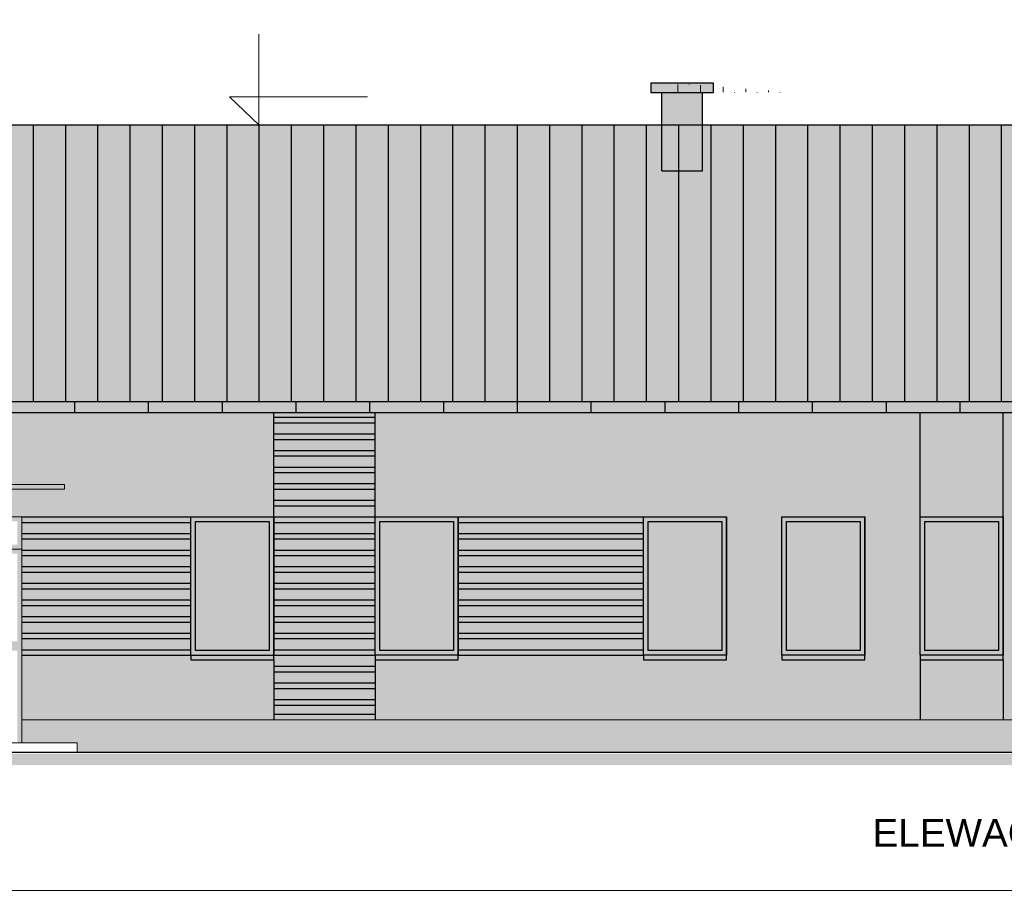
# Model space of a CAD drawing. Header units: millimetres. Extents: x 6197 to 108098, y 4257 to 29730.
# Tile 4 of 148: x 7906 to 8974, y 10106 to 11058. Entities that reach past the tile are written whole.
import ezdxf

# ---------------------------------------------------------------- set-up
doc = ezdxf.new("R2010")
doc.units = ezdxf.units.MM
doc.layers.add('&_opisy_100', color=51, linetype='Continuous', lineweight=20)
doc.layers.add('R-TAB', color=1, linetype='Continuous')
doc.styles.add('Romans', font='romans.shx', dxfattribs={"width": 0.75})
doc.styles.get("Standard").update_dxf_attribs({"font": 'arial.ttf'})

msp = doc.modelspace()

# ---------------------------------------------------------------- hatches: boundary and pattern name
at = {"lineweight": 20}
h = msp.add_hatch(color=1, dxfattribs=at)
h.set_gradient(color1=(205, 96, 50), color2=(205, 96, 50))
h.paths.add_polyline_path([(8646.613316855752, 10978.81315206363), (8646.613316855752, 10893.81315206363), (8602.613316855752, 10893.81315206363), (8602.613316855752, 10978.81315206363)])
h.paths.add_polyline_path([(8658.613316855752, 10988.81315206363), (8658.613316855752, 10978.81315206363), (8590.613316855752, 10978.81315206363), (8590.613316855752, 10988.81315194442), (8602.613316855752, 10988.81315194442)])
at = {"lineweight": 20, "true_color": 0x494851}
h = msp.add_hatch(dxfattribs=at)
h.set_pattern_fill('AR-BRSTD', color=251, scale=0.121, style=0)
h.set_pattern_definition([(0, (-1177853526.744854, -935722112.5912828), (0, 8.1967578), []), (90, (-1177853526.744854, -935722112.5912828), (-12.2936, 8.1967578), [8.1967578, -8.1967578])])
h.paths.add_polyline_path([(8602.613316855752, 10978.81315206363), (8646.613316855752, 10978.81315206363), (8646.613316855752, 10893.81315206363), (8602.613316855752, 10893.81315206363)])
h.paths.add_polyline_path([(8590.613316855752, 10988.81315194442), (8602.613316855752, 10988.81315194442), (8658.613316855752, 10988.81315206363), (8658.613316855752, 10978.81315206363), (8590.613316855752, 10978.81315206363)])
h = msp.add_hatch(color=256)
h.set_gradient(color1=(73, 72, 81), color2=(73, 72, 81), centered=1)
h.paths.add_polyline_path([(7343.613316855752, 10643.81315206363), (9092.613316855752, 10643.81315206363), (9092.613316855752, 10943.81315218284), (7343.613316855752, 10943.81315218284)])
at = {"lineweight": 20}
h = msp.add_hatch(color=256, dxfattribs=at)
h.set_gradient(color1=(234, 234, 230))
h.paths.add_polyline_path([(7373.613316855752, 10298.81315194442), (7500.613316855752, 10298.81315194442), (7500.613316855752, 10363.81315206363), (7500.613316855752, 10368.81315206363), (7500.613316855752, 10518.81315206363), (7500.613316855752, 10631.81315206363), (7373.613316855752, 10631.81315206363)])
h.paths.add_polyline_path([(7361.613316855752, 10631.81315206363), (7343.613316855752, 10631.81315206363), (7343.613316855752, 10643.81315206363), (7298.613316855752, 10643.81315206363), (7298.613316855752, 10298.81315206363), (7361.613316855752, 10298.81315194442)])
h.paths.add_polyline_path([(7908.613316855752, 10518.81315206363), (8091.613316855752, 10518.81315206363), (8181.613316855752, 10518.81315206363), (8181.613316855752, 10631.81315206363), (7590.613316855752, 10631.81315206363), (7590.613316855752, 10518.81315206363), (7590.613316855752, 10368.81315206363), (7590.613316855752, 10363.81315206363), (7590.613316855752, 10298.81315194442), (7800.613316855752, 10298.81315194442), (7800.613316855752, 10483.81315206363), (7800.613316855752, 10518.81315206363)])
h.paths.add_polyline_path([(7740.613316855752, 10518.81315206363), (7740.613316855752, 10368.81315206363), (7740.613316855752, 10363.81315206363), (7650.613316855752, 10363.81315206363), (7650.613316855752, 10368.81315206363), (7650.613316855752, 10518.81315206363)], flags=16)
h.paths.add_polyline_path([(7735.613316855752, 10373.81315206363), (7655.613316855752, 10373.81315218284), (7655.613316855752, 10513.81315218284), (7735.613316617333, 10513.81315194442)], flags=0)
h.paths.add_polyline_path([(8091.613316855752, 10363.81315206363), (8091.613316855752, 10368.81315206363), (7908.613316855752, 10368.81315194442), (7908.613316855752, 10298.81315194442), (8181.613316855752, 10298.81315194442), (8181.613316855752, 10363.81315206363)], flags=17)
h.paths.add_polyline_path([(8882.613316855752, 10298.81315194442), (8882.613316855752, 10363.81315206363), (8882.613316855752, 10368.81315206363), (8882.613316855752, 10518.81315206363), (8882.613316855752, 10631.81315206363), (8291.613316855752, 10631.81315206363), (8291.613316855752, 10518.81315206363), (8381.613316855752, 10518.81315206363), (8582.613316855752, 10518.81315206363), (8672.613316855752, 10518.81315206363), (8672.613316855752, 10368.81315206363), (8672.613316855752, 10363.81315206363), (8582.613316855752, 10363.81315206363), (8582.613316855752, 10368.81315206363), (8381.613316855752, 10368.81315206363), (8381.613316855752, 10363.81315206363), (8291.613316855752, 10363.81315206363), (8291.613316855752, 10298.81315194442)])
h.paths.add_polyline_path([(8732.613316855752, 10363.81315206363), (8732.613316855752, 10368.81315206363), (8732.613316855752, 10518.81315206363), (8822.613316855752, 10518.81315206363), (8822.613316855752, 10368.81315206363), (8822.613316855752, 10363.81315206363)], flags=16)
h.paths.add_polyline_path([(8737.613316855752, 10373.81315218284), (8737.613316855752, 10513.81315218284), (8817.613316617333, 10513.81315194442), (8817.613316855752, 10373.81315206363)], flags=0)
h.paths.add_polyline_path([(8972.613316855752, 10368.81315206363), (8972.613316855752, 10363.81315206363), (8972.613316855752, 10298.81315194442), (9062.613316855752, 10298.81315194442), (9062.613316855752, 10631.81315206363), (8972.613316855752, 10631.81315206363), (8972.613316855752, 10518.81315206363)])
h.paths.add_polyline_path([(9137.613316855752, 10643.81315206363), (9092.613316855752, 10643.81315206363), (9092.613316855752, 10631.81315206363), (9074.613316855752, 10631.81315206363), (9074.613316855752, 10298.81315194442), (9137.613316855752, 10298.81315206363)])
h = msp.add_hatch(color=256)
h.set_gradient(color1=(73, 72, 81), color2=(73, 72, 81), centered=1)
h.paths.add_polyline_path([(7343.613316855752, 10643.81315206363), (7343.613316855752, 10631.81315206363), (7391.613316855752, 10631.81315206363), (9092.613316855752, 10631.81315206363), (9092.613316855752, 10643.81315206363)])
h = msp.add_hatch(color=256)
h.set_gradient(color1=(147, 149, 152), color2=(147, 149, 152), centered=1)
h.paths.add_polyline_path([(10824.61331685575, 10631.81315206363), (10734.61331685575, 10631.81315206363), (10734.61331685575, 10518.81315206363), (10824.61331685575, 10518.81315206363)])
h.paths.add_polyline_path([(10734.61331685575, 10363.81315206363), (10734.61331685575, 10298.81315206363), (10824.61331685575, 10298.81315206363), (10824.61331685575, 10363.81315206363)])
h.paths.add_polyline_path([(9413.613316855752, 10631.81315206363), (9323.613316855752, 10631.81315206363), (9323.613316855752, 10518.81315206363), (9413.613316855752, 10518.81315206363)])
h.paths.add_polyline_path([(9413.613316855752, 10298.81315206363), (9413.613316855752, 10363.81315206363), (9323.613316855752, 10363.81315206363), (9323.613316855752, 10298.81315206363)])
h.paths.add_polyline_path([(8972.613316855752, 10631.81315206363), (8882.613316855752, 10631.81315206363), (8882.613316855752, 10518.81315206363), (8972.613316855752, 10518.81315206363)])
h.paths.add_polyline_path([(8972.613316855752, 10298.81315194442), (8972.613316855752, 10363.81315206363), (8882.613316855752, 10363.81315206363), (8882.613316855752, 10298.81315194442)])
h.paths.add_polyline_path([(7590.613316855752, 10518.81315206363), (7590.613316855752, 10631.81315206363), (7500.613316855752, 10631.81315206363), (7500.613316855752, 10518.81315206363)])
h.paths.add_polyline_path([(7590.613316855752, 10363.81315206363), (7500.613316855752, 10363.81315206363), (7500.613316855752, 10298.81315194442), (7590.613316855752, 10298.81315194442)])
h = msp.add_hatch(color=256)
h.set_gradient(color1=(234, 234, 230), centered=1)
h.paths.add_polyline_path([(8291.613316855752, 10631.81315206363), (8181.613316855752, 10631.81315206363), (8181.613316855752, 10626.81315206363), (8291.613316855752, 10626.81315206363)])
h.paths.add_polyline_path([(8291.613316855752, 10620.81315206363), (8181.613316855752, 10620.81315206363), (8181.613316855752, 10608.81315206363), (8291.613316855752, 10608.81315206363)])
h.paths.add_polyline_path([(8291.613316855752, 10602.81315206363), (8181.613316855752, 10602.81315206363), (8181.613316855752, 10590.81315206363), (8291.613316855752, 10590.81315206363)])
h.paths.add_polyline_path([(8291.613316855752, 10584.81315206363), (8181.613316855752, 10584.81315206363), (8181.613316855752, 10572.81315206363), (8291.613316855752, 10572.81315206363)])
h.paths.add_polyline_path([(8291.613316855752, 10566.81315206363), (8181.613316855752, 10566.81315206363), (8181.613316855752, 10554.81315206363), (8291.613316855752, 10554.81315206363)])
h.paths.add_polyline_path([(8291.613316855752, 10548.81315206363), (8181.613316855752, 10548.81315206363), (8181.613316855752, 10536.81315206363), (8291.613316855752, 10536.81315206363)])
h.paths.add_polyline_path([(8291.613316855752, 10530.81315206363), (8181.613316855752, 10530.81315206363), (8181.613316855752, 10518.81315206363), (8291.613316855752, 10518.81315206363)])
h.paths.add_polyline_path([(8291.613316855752, 10512.81315206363), (8181.613316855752, 10512.81315206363), (8181.613316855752, 10500.81315206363), (8291.613316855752, 10500.81315206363)])
h.paths.add_polyline_path([(8291.613316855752, 10494.81315206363), (8181.613316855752, 10494.81315206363), (8181.613316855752, 10482.81315206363), (8291.613316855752, 10482.81315206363)])
h.paths.add_polyline_path([(8291.613316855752, 10476.81315206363), (8181.613316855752, 10476.81315206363), (8181.613316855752, 10464.81315206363), (8291.613316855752, 10464.81315206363)])
h.paths.add_polyline_path([(8291.613316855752, 10458.81315206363), (8181.613316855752, 10458.81315206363), (8181.613316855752, 10446.81315206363), (8291.613316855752, 10446.81315206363)])
h.paths.add_polyline_path([(8291.613316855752, 10440.81315206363), (8181.613316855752, 10440.81315206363), (8181.613316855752, 10428.81315206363), (8291.613316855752, 10428.81315206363)])
h.paths.add_polyline_path([(8291.613316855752, 10422.81315206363), (8181.613316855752, 10422.81315206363), (8181.613316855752, 10410.81315206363), (8291.613316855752, 10410.81315206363)])
h.paths.add_polyline_path([(8291.613316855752, 10404.81315206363), (8181.613316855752, 10404.81315206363), (8181.613316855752, 10392.81315206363), (8291.613316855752, 10392.81315206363)])
h.paths.add_polyline_path([(8291.613316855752, 10386.81315206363), (8181.613316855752, 10386.81315206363), (8181.613316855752, 10374.81315206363), (8291.613316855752, 10374.81315206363)])
h.paths.add_polyline_path([(8291.613316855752, 10363.81315206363), (8291.613316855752, 10368.81315206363), (8181.613316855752, 10368.81315206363), (8181.613316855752, 10363.81315206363), (8181.613316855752, 10356.81315206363), (8291.613316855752, 10356.81315206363)])
h.paths.add_polyline_path([(8291.613316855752, 10350.81315206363), (8181.613316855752, 10350.81315206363), (8181.613316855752, 10338.81315206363), (8291.613316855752, 10338.81315206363)])
h.paths.add_polyline_path([(8291.613316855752, 10332.81315206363), (8181.613316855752, 10332.81315206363), (8181.613316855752, 10320.81315206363), (8291.613316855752, 10320.81315206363)])
h.paths.add_polyline_path([(8291.613316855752, 10314.81315206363), (8181.613316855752, 10314.81315206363), (8181.613316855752, 10304.81315194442), (8291.613316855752, 10304.81315194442)])
h.paths.add_polyline_path([(8582.613316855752, 10512.81315206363), (8381.613316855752, 10512.81315206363), (8381.613316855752, 10500.81315206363), (8582.613316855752, 10500.81315206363)])
h.paths.add_polyline_path([(8582.613316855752, 10494.81315206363), (8381.613316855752, 10494.81315206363), (8381.613316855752, 10482.81315218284), (8582.613316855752, 10482.81315218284)])
h.paths.add_polyline_path([(8582.613316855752, 10476.81315218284), (8381.613316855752, 10476.81315218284), (8381.613316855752, 10464.81315218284), (8582.613316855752, 10464.81315218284)])
h.paths.add_polyline_path([(8582.613316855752, 10458.81315218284), (8381.613316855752, 10458.81315218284), (8381.613316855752, 10446.81315218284), (8582.613316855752, 10446.81315218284)])
h.paths.add_polyline_path([(8582.613316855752, 10440.81315218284), (8381.613316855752, 10440.81315218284), (8381.613316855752, 10428.81315218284), (8582.613316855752, 10428.81315218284)])
h.paths.add_polyline_path([(8582.613316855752, 10422.81315218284), (8381.613316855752, 10422.81315218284), (8381.613316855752, 10410.81315218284), (8582.613316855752, 10410.81315218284)])
h.paths.add_polyline_path([(8582.613316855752, 10404.81315218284), (8381.613316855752, 10404.81315218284), (8381.613316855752, 10392.81315218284), (8582.613316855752, 10392.81315218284)])
h.paths.add_polyline_path([(8582.613316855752, 10386.81315218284), (8381.613316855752, 10386.81315218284), (8381.613316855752, 10374.81315206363), (8582.613316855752, 10374.81315206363)])
h.paths.add_polyline_path([(7908.613316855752, 10512.81315206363), (7908.613316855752, 10500.81315206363), (8091.613316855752, 10500.81315206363), (8091.613316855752, 10512.81315206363)])
h.paths.add_polyline_path([(7908.613316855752, 10476.81315218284), (7908.613316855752, 10464.81315218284), (8091.613316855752, 10464.81315218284), (8091.613316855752, 10476.81315218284)])
h.paths.add_polyline_path([(7908.613316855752, 10494.81315206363), (7908.613316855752, 10482.81315218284), (8091.613316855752, 10482.81315218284), (8091.613316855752, 10494.81315206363)])
h.paths.add_polyline_path([(7908.613316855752, 10458.81315218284), (7908.613316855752, 10446.81315218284), (8091.613316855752, 10446.81315218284), (8091.613316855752, 10458.81315218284)])
h.paths.add_polyline_path([(7908.613316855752, 10440.81315218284), (7908.613316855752, 10428.81315230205), (8091.613316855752, 10428.81315218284), (8091.613316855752, 10440.81315218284)])
h.paths.add_polyline_path([(7908.613316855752, 10422.81315218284), (7908.613316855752, 10410.81315218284), (8091.613316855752, 10410.81315218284), (8091.613316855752, 10422.81315218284)])
h.paths.add_polyline_path([(7908.613316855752, 10404.81315218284), (7908.613316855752, 10392.81315218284), (8091.613316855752, 10392.81315218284), (8091.613316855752, 10404.81315218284)])
h.paths.add_polyline_path([(7908.613316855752, 10386.81315218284), (7908.613316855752, 10374.81315194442), (8091.613316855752, 10374.81315206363), (8091.613316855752, 10386.81315218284)])
h = msp.add_hatch(color=256)
h.set_gradient(color1=(193, 121, 62), color2=(193, 121, 62), centered=1)
h.paths.add_polyline_path([(8181.613316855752, 10626.81315206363), (8181.613316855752, 10620.81315206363), (8291.613316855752, 10620.81315206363), (8291.613316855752, 10626.81315206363)])
h.paths.add_polyline_path([(8291.613316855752, 10602.81315206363), (8291.613316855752, 10608.81315206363), (8181.613316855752, 10608.81315206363), (8181.613316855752, 10602.81315206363)])
h.paths.add_polyline_path([(8181.613316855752, 10590.81315206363), (8181.613316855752, 10584.81315206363), (8291.613316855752, 10584.81315206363), (8291.613316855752, 10590.81315206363)])
h.paths.add_polyline_path([(8291.613316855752, 10566.81315206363), (8291.613316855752, 10572.81315206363), (8181.613316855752, 10572.81315206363), (8181.613316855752, 10566.81315206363)])
h.paths.add_polyline_path([(8181.613316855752, 10554.81315206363), (8181.613316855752, 10548.81315206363), (8291.613316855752, 10548.81315206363), (8291.613316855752, 10554.81315206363)])
h.paths.add_polyline_path([(8291.613316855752, 10530.81315206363), (8291.613316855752, 10536.81315206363), (8181.613316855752, 10536.81315206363), (8181.613316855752, 10530.81315206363)])
h.paths.add_polyline_path([(8181.613316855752, 10518.81315206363), (8181.613316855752, 10512.81315206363), (8291.613316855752, 10512.81315206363), (8291.613316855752, 10518.81315206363)])
h.paths.add_polyline_path([(8291.613316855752, 10494.81315206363), (8291.613316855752, 10500.81315206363), (8181.613316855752, 10500.81315206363), (8181.613316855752, 10494.81315206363)])
h.paths.add_polyline_path([(8291.613316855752, 10476.81315206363), (8291.613316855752, 10482.81315206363), (8181.613316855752, 10482.81315206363), (8181.613316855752, 10476.81315206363)])
h.paths.add_polyline_path([(8181.613316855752, 10464.81315206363), (8181.613316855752, 10458.81315206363), (8291.613316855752, 10458.81315206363), (8291.613316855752, 10464.81315206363)])
h.paths.add_polyline_path([(8291.613316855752, 10440.81315206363), (8291.613316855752, 10446.81315206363), (8181.613316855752, 10446.81315206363), (8181.613316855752, 10440.81315206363)])
h.paths.add_polyline_path([(8181.613316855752, 10428.81315206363), (8181.613316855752, 10422.81315206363), (8291.613316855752, 10422.81315206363), (8291.613316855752, 10428.81315206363)])
h.paths.add_polyline_path([(8291.613316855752, 10404.81315206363), (8291.613316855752, 10410.81315206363), (8181.613316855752, 10410.81315206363), (8181.613316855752, 10404.81315206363)])
h.paths.add_polyline_path([(8291.613316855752, 10386.81315206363), (8291.613316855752, 10392.81315206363), (8181.613316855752, 10392.81315206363), (8181.613316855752, 10386.81315206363)])
h.paths.add_polyline_path([(8181.613316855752, 10374.81315206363), (8181.613316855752, 10368.81315206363), (8291.613316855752, 10368.81315206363), (8291.613316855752, 10374.81315206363)])
h.paths.add_polyline_path([(8291.613316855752, 10350.81315206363), (8291.613316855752, 10356.81315206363), (8181.613316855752, 10356.81315206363), (8181.613316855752, 10350.81315206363)])
h.paths.add_polyline_path([(8181.613316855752, 10338.81315206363), (8181.613316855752, 10332.81315206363), (8291.613316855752, 10332.81315206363), (8291.613316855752, 10338.81315206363)])
h.paths.add_polyline_path([(8181.613316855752, 10320.81315206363), (8181.613316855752, 10314.81315206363), (8291.613316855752, 10314.81315206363), (8291.613316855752, 10320.81315206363)])
h.paths.add_polyline_path([(8291.613316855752, 10298.81315194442), (8291.613316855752, 10304.81315194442), (8181.613316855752, 10304.81315194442), (8181.613316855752, 10298.81315194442)])
h.paths.add_polyline_path([(8381.613316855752, 10518.81315206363), (8381.613316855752, 10512.81315206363), (8582.613316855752, 10512.81315206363), (8582.613316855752, 10518.81315206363)])
h.paths.add_polyline_path([(8381.613316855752, 10500.81315206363), (8381.613316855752, 10494.81315206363), (8582.613316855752, 10494.81315206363), (8582.613316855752, 10500.81315206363)])
h.paths.add_polyline_path([(8381.613316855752, 10482.81315218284), (8381.613316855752, 10476.81315218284), (8582.613316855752, 10476.81315218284), (8582.613316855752, 10482.81315218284)])
h.paths.add_polyline_path([(8582.613316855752, 10458.81315218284), (8582.613316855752, 10464.81315218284), (8381.613316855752, 10464.81315218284), (8381.613316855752, 10458.81315218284)])
h.paths.add_polyline_path([(8381.613316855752, 10446.81315218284), (8381.613316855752, 10440.81315218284), (8582.613316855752, 10440.81315218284), (8582.613316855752, 10446.81315218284)])
h.paths.add_polyline_path([(8582.613316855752, 10422.81315218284), (8582.613316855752, 10428.81315218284), (8381.613316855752, 10428.81315218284), (8381.613316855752, 10422.81315218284)])
h.paths.add_polyline_path([(8381.613316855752, 10410.81315218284), (8381.613316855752, 10404.81315218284), (8582.613316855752, 10404.81315218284), (8582.613316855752, 10410.81315218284)])
h.paths.add_polyline_path([(8582.613316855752, 10386.81315218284), (8582.613316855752, 10392.81315218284), (8381.613316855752, 10392.81315218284), (8381.613316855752, 10386.81315218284)])
h.paths.add_polyline_path([(8582.613316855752, 10368.81315206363), (8582.613316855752, 10374.81315206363), (8381.613316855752, 10374.81315206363), (8381.613316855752, 10368.81315206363)])
h.paths.add_polyline_path([(7908.613316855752, 10518.81315206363), (7908.613316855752, 10512.81315206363), (8091.613316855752, 10512.81315206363), (8091.613316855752, 10518.81315206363)])
h.paths.add_polyline_path([(7908.613316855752, 10500.81315206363), (7908.613316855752, 10494.81315206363), (8091.613316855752, 10494.81315206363), (8091.613316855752, 10500.81315206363)])
h.paths.add_polyline_path([(7908.613316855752, 10482.81315218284), (7908.613316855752, 10476.81315218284), (8091.613316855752, 10476.81315218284), (8091.613316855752, 10482.81315218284)])
h.paths.add_polyline_path([(7908.613316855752, 10464.81315218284), (7908.613316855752, 10458.81315218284), (8091.613316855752, 10458.81315218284), (8091.613316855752, 10464.81315218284)])
h.paths.add_polyline_path([(7908.61331709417, 10446.81315218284), (7908.613316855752, 10440.81315218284), (8091.613316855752, 10440.81315218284), (8091.613316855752, 10446.81315218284)])
h.paths.add_polyline_path([(7908.613316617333, 10428.81315230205), (7908.613316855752, 10422.81315218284), (8091.613316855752, 10422.81315218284), (8091.613316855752, 10428.81315218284)])
h.paths.add_polyline_path([(7908.613316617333, 10410.81315206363), (7908.613316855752, 10404.81315230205), (8091.613316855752, 10404.81315218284), (8091.613316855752, 10410.81315218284)])
h.paths.add_polyline_path([(7908.613316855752, 10392.81315218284), (7908.613316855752, 10386.81315218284), (8091.613316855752, 10386.81315218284), (8091.613316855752, 10392.81315218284)])
h.paths.add_polyline_path([(7908.613316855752, 10374.81315206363), (7908.613316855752, 10368.81315206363), (8091.613316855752, 10368.81315206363), (8091.613316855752, 10374.81315206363)])
at = {"lineweight": 0}
h = msp.add_hatch(color=1, dxfattribs=at)
h.set_gradient(color1=(73, 72, 81), color2=(73, 72, 81), tint=1)
h.paths.add_polyline_path([(7954.613316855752, 10548.81315206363), (7954.613316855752, 10553.81315206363), (7754.613316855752, 10553.81315206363), (7754.613316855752, 10548.81315206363), (7854.613316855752, 10548.81315206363)])
at = {"lineweight": 20}
h = msp.add_hatch(color=256, dxfattribs=at)
h.set_gradient(color1=(73, 72, 81), color2=(73, 72, 81), centered=1)
h.paths.add_polyline_path([(7740.613316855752, 10518.81315206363), (7650.613316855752, 10518.81315206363), (7650.613316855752, 10368.81315206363), (7740.613316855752, 10368.81315206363)])
h.paths.add_polyline_path([(7735.613316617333, 10513.81315194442), (7735.613316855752, 10373.81315206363), (7655.613316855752, 10373.81315218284), (7655.613316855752, 10513.81315218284)], flags=16)
h.paths.add_polyline_path([(8181.613316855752, 10518.81315206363), (8091.613316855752, 10518.81315206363), (8091.613316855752, 10368.81315206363), (8181.613316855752, 10368.81315206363)])
h.paths.add_polyline_path([(8176.613316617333, 10513.81315194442), (8176.613316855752, 10373.81315206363), (8096.613316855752, 10373.81315218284), (8096.613316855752, 10513.81315218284)], flags=16)
h.paths.add_polyline_path([(8381.613316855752, 10518.81315206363), (8291.613316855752, 10518.81315206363), (8291.613316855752, 10368.81315206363), (8381.613316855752, 10368.81315206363)])
h.paths.add_polyline_path([(8376.613316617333, 10513.81315194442), (8376.613316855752, 10373.81315206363), (8296.613316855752, 10373.81315218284), (8296.613316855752, 10513.81315218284)], flags=16)
h.paths.add_polyline_path([(8672.613316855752, 10518.81315206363), (8582.613316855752, 10518.81315206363), (8582.613316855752, 10368.81315206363), (8672.613316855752, 10368.81315206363)])
h.paths.add_polyline_path([(8667.613316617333, 10513.81315194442), (8667.613316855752, 10373.81315206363), (8587.613316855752, 10373.81315218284), (8587.613316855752, 10513.81315218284)], flags=16)
h.paths.add_polyline_path([(8822.613316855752, 10518.81315206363), (8732.613316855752, 10518.81315206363), (8732.613316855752, 10368.81315206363), (8822.613316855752, 10368.81315206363)])
h.paths.add_polyline_path([(8817.613316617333, 10513.81315194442), (8817.613316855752, 10373.81315206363), (8737.613316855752, 10373.81315218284), (8737.613316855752, 10513.81315218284)], flags=16)
h.paths.add_polyline_path([(8972.613316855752, 10518.81315206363), (8882.613316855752, 10518.81315206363), (8882.613316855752, 10368.81315206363), (8972.613316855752, 10368.81315206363)])
h.paths.add_polyline_path([(8967.613316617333, 10513.81315194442), (8967.613316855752, 10373.81315206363), (8887.613316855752, 10373.81315218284), (8887.613316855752, 10513.81315218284)], flags=16)
h.paths.add_polyline_path([(8972.613316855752, 10368.81315206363), (8882.613316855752, 10368.81315206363), (8882.613316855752, 10363.81315206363), (8972.613316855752, 10363.81315206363)])
h.paths.add_polyline_path([(8822.613316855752, 10368.81315206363), (8732.613316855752, 10368.81315206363), (8732.613316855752, 10363.81315206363), (8822.613316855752, 10363.81315206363)])
h.paths.add_polyline_path([(8672.613316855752, 10368.81315206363), (8582.613316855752, 10368.81315206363), (8582.613316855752, 10363.81315206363), (8672.613316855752, 10363.81315206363)])
h.paths.add_polyline_path([(8381.613316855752, 10368.81315206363), (8291.613316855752, 10368.81315206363), (8291.613316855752, 10363.81315206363), (8381.613316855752, 10363.81315206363)])
h.paths.add_polyline_path([(8181.613316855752, 10368.81315206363), (8091.613316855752, 10368.81315206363), (8091.613316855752, 10363.81315206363), (8181.613316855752, 10363.81315206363)])
h.paths.add_polyline_path([(7740.613316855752, 10368.81315206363), (7650.613316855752, 10368.81315206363), (7650.613316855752, 10363.81315206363), (7740.613316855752, 10363.81315206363)])
at = {"lineweight": 0}
h = msp.add_hatch(color=256, dxfattribs=at)
h.set_gradient(color1=(73, 72, 81), color2=(73, 72, 81), tint=1)
h.paths.add_polyline_path([(7908.613316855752, 10518.81315206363), (7800.613316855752, 10518.81315206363), (7800.613316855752, 10483.81315206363), (7908.613316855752, 10483.81315206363)])
h.paths.add_polyline_path([(7903.613316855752, 10513.81315206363), (7903.613316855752, 10488.81315206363), (7805.613316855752, 10488.81315206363), (7805.613316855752, 10513.81315206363)], flags=16)
h.paths.add_polyline_path([(7908.613316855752, 10483.81315206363), (7800.613316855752, 10483.81315206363), (7800.613316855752, 10273.81315206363), (7805.613316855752, 10273.81315206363), (7805.613316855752, 10278.81315206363), (7805.613316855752, 10478.81315206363), (7903.613316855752, 10478.81315206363), (7903.613316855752, 10278.81315194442), (7903.613316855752, 10273.81315218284), (7908.613316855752, 10273.81315218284)])
h.paths.add_polyline_path([(7903.613316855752, 10383.81315182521), (7805.613316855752, 10383.81315194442), (7805.613316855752, 10378.81315194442), (7903.613316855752, 10378.81315182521)], flags=17)
h.paths.add_polyline_path([(7903.613316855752, 10378.81315182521), (7805.613316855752, 10378.81315194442), (7805.613316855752, 10373.81315194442), (7903.613316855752, 10373.81315182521)], flags=17)
h.paths.add_polyline_path([(10524.61331685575, 10518.81315206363), (10416.61331685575, 10518.81315206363), (10416.61331685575, 10483.81315206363), (10524.61331685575, 10483.81315206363)])
h.paths.add_polyline_path([(10524.61331685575, 10483.81315206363), (10416.61331685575, 10483.81315206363), (10416.61331685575, 10273.81315194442), (10524.61331685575, 10273.81315206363)])
h.paths.add_polyline_path([(10519.61331685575, 10478.81315206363), (10519.61331685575, 10278.81315206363), (10421.61331685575, 10278.81315194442), (10421.61331685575, 10478.81315206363)], flags=16)
h = msp.add_hatch(color=256)
h.set_gradient(color1=(127, 223, 255), centered=1)
h.paths.add_polyline_path([(8176.613316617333, 10513.81315194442), (8096.613316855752, 10513.81315218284), (8096.613316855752, 10373.81315218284), (8176.613316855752, 10373.81315206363)])
h = msp.add_hatch(color=256)
h.set_gradient(color1=(127, 223, 255), centered=1)
h.paths.add_polyline_path([(8376.613316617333, 10513.81315206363), (8296.613316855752, 10513.81315230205), (8296.613316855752, 10373.81315230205), (8376.613316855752, 10373.81315218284)])
h = msp.add_hatch(color=256)
h.set_gradient(color1=(127, 223, 255), centered=1)
h.paths.add_polyline_path([(8667.613316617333, 10513.81315206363), (8587.613316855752, 10513.81315230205), (8587.613316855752, 10373.81315230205), (8667.613316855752, 10373.81315218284)])
h = msp.add_hatch(color=256)
h.set_gradient(color1=(127, 223, 255), centered=1)
h.paths.add_polyline_path([(8817.613316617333, 10513.81315206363), (8737.613316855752, 10513.81315230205), (8737.613316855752, 10373.81315230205), (8817.613316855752, 10373.81315218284)])
h = msp.add_hatch(color=256)
h.set_gradient(color1=(127, 223, 255), centered=1)
h.paths.add_polyline_path([(8967.613316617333, 10513.81315206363), (8887.613316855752, 10513.81315230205), (8887.613316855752, 10373.81315230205), (8967.613316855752, 10373.81315218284)])
at = {"lineweight": 20, "true_color": 0x494851}
h = msp.add_hatch(dxfattribs=at)
h.set_pattern_fill('AR-BRSTD', color=251, scale=0.14, style=0)
h.set_pattern_definition([(0, (-1177847411.119674, -935720779.4263076), (0, 9.483852), []), (90, (-1177847411.119674, -935720779.4263076), (-14.224, 9.483852), [9.483852, -9.483852])])
h.paths.add_polyline_path([(7298.613316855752, 10298.81315206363), (7298.613316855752, 10263.81315206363), (7361.613316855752, 10263.81315206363), (7361.613316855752, 10298.81315194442)])
h.paths.add_polyline_path([(7373.613316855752, 10298.81315194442), (7373.613316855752, 10263.81315206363), (7740.613316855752, 10263.81315206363), (7740.613316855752, 10273.81315206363), (7800.613316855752, 10273.81315206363), (7800.613316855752, 10298.81315194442)])
h.paths.add_polyline_path([(7908.613316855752, 10298.81315194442), (7908.613316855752, 10273.81315218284), (7968.613316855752, 10273.81315218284), (7968.613316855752, 10263.81315206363), (9062.613316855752, 10263.81315206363), (9062.613316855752, 10298.81315194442)])
h.paths.add_polyline_path([(9137.613316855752, 10263.81315206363), (9137.613316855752, 10298.81315194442), (9074.613316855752, 10298.81315194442), (9074.613316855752, 10263.81315206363)])
h.paths.add_polyline_path([(9200.613316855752, 10298.81315206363), (9137.613316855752, 10298.81315194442), (9137.613316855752, 10263.81315206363), (9200.613316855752, 10263.81315206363)])
h.paths.add_polyline_path([(9212.613316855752, 10298.81315206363), (9212.613316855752, 10263.81315206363), (10356.61331685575, 10263.81315206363), (10356.61331685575, 10273.81315182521), (10416.61331685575, 10273.81315182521), (10416.61331685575, 10298.81315194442)])
h.paths.add_polyline_path([(10935.61331685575, 10263.81315206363), (10935.61331685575, 10298.81315206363), (10524.61331685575, 10298.81315194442), (10524.61331685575, 10273.81315206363), (10584.61331685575, 10273.81315206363), (10584.61331685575, 10263.81315206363)])
at = {"lineweight": 20}
h = msp.add_hatch(color=256, dxfattribs=at)
h.set_gradient(color1=(205, 96, 50), color2=(205, 96, 50), centered=1)
h.paths.add_polyline_path([(7740.613316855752, 10263.81315206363), (7740.613316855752, 10273.81315206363), (7800.613316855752, 10273.81315206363), (7800.613316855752, 10298.81315194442), (7373.613316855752, 10298.81315194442), (7373.613316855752, 10263.81315206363)])
h.paths.add_polyline_path([(9062.613316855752, 10263.81315206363), (9062.613316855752, 10298.81315194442), (7908.613316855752, 10298.81315194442), (7908.613316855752, 10273.81315218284), (7968.613316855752, 10273.81315218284), (7968.613316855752, 10263.81315206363)])
h.paths.add_polyline_path([(10356.61331685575, 10263.81315206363), (10356.61331685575, 10273.81315182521), (10416.61331685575, 10273.81315182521), (10416.61331685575, 10298.81315194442), (9212.613316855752, 10298.81315206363), (9212.613316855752, 10263.81315206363)])
h.paths.add_polyline_path([(10524.61331685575, 10298.81315194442), (10524.61331685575, 10273.81315206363), (10584.61331685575, 10273.81315206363), (10584.61331685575, 10263.81315206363), (10935.61331685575, 10263.81315206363), (10935.61331685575, 10298.81315206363)])
at = {"lineweight": 0}
h = msp.add_hatch(dxfattribs=at)
h.set_pattern_fill('EARTH', color=256, scale=3)
h.set_pattern_definition([(0, (-5396.732274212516, 4878.104636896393), (19.05, 19.05), [19.05, -19.05]), (0, (-5396.732274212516, 4885.248386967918), (19.05, 19.05), [19.05, -19.05]), (0, (-5396.732274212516, 4892.392136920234), (19.05, 19.05), [19.05, -19.05]), (90, (-5394.351024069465, 4894.773386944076), (-19.05, 19.05), [19.05, -19.05]), (90, (-5387.207274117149, 4894.773386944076), (-19.05, 19.05), [19.05, -19.05]), (90, (-5380.063524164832, 4894.773386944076), (-19.05, 19.05), [19.05, -19.05])])
h.paths.add_polyline_path([(7068.290844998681, 10262.02938817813), (11312.11872728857, 10262.02938817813), (11312.11872728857, 10249.94099174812), (7068.290844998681, 10249.94099174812)])

# ---------------------------------------------------------------- linework, layer by layer
at = {"layer": '&_opisy_100', "color": 0}
msp.add_lwpolyline([(8165.613316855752, 11041.80698477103), (8165.613316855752, 10943.81315218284), (8133.487027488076, 10973.87934671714), (8283.22883351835, 10973.87934671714)], dxfattribs=at)
at = {"lineweight": 30}
for p, q in [((8602.613316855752, 10988.81315194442), (8590.613316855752, 10988.81315194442)), ((8590.613316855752, 10988.81315194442), (8590.613316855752, 10978.81315206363)), ((8658.613316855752, 10988.81315206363), (8602.613316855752, 10988.81315194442)), ((8658.613316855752, 10978.81315206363), (8658.613316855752, 10988.81315206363)), ((8590.613316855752, 10978.81315206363), (8658.613316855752, 10978.81315206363)), ((8602.613316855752, 10893.81315206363), (8602.613316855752, 10978.81315206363)), ((8646.613316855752, 10893.81315206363), (8646.613316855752, 10978.81315206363)), ((7343.613316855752, 10943.81315206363), (9092.613316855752, 10943.81315218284)), ((8602.613316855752, 10893.81315206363), (8646.613316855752, 10893.81315206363)), ((7298.613316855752, 10643.81315206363), (11010.61331685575, 10643.81315206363)), ((7061.076669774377, 10263.81315206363), (11312.11872728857, 10263.81315206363))]:
    msp.add_line(p, q, dxfattribs=at)
for p, q in [((7920.613316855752, 10943.81315218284), (7920.613316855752, 10643.81315206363)), ((7955.613316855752, 10943.81315218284), (7955.613316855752, 10643.81315206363)), ((7990.613316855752, 10943.81315218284), (7990.613316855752, 10643.81315206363)), ((8025.613316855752, 10943.81315218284), (8025.613316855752, 10643.81315206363)), ((8060.613316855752, 10943.81315218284), (8060.613316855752, 10643.81315206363)), ((8095.613316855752, 10943.81315218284), (8095.613316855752, 10643.81315206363)), ((8130.613316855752, 10943.81315218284), (8130.613316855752, 10643.81315206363)), ((8165.613316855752, 10943.81315218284), (8165.613316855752, 10643.81315206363)), ((8200.613316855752, 10943.81315218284), (8200.613316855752, 10643.81315206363)), ((8235.613316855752, 10943.81315218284), (8235.613316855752, 10643.81315206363)), ((8270.613316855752, 10943.81315218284), (8270.613316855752, 10643.81315206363)), ((8305.613316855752, 10943.81315218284), (8305.613316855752, 10643.81315206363)), ((8340.613316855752, 10943.81315218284), (8340.613316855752, 10643.81315206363)), ((8375.613316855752, 10943.81315218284), (8375.613316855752, 10643.81315206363)), ((8410.613316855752, 10943.81315218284), (8410.613316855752, 10643.81315218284)), ((8445.613316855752, 10943.81315218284), (8445.613316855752, 10643.81315218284)), ((8480.613316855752, 10943.81315218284), (8480.613316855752, 10643.81315218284)), ((8515.613316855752, 10943.81315218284), (8515.613316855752, 10643.81315218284)), ((8550.613316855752, 10943.81315230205), (8550.613316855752, 10643.81315218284)), ((8585.613316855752, 10943.81315230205), (8585.613316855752, 10643.81315218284)), ((8620.613316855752, 10943.81315230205), (8620.613316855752, 10643.81315218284)), ((8655.613316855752, 10943.81315230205), (8655.613316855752, 10643.81315218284)), ((8690.613316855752, 10943.81315230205), (8690.613316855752, 10643.81315218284)), ((8725.613316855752, 10943.81315230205), (8725.613316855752, 10643.81315218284)), ((8760.613316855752, 10943.81315230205), (8760.613316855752, 10643.81315218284)), ((8795.613316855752, 10943.81315230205), (8795.613316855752, 10643.81315218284)), ((8830.613316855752, 10943.81315230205), (8830.613316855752, 10643.81315218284)), ((8865.613316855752, 10943.81315230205), (8865.613316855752, 10643.81315218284)), ((8900.613316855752, 10943.81315230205), (8900.613316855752, 10643.81315218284)), ((8935.613316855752, 10943.81315230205), (8935.613316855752, 10643.81315218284)), ((8970.613316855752, 10943.81315230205), (8970.613316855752, 10643.81315218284)), ((7965.613316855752, 10643.81315206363), (7965.613316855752, 10631.81315206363)), ((8045.613316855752, 10643.81315206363), (8045.613316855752, 10631.81315206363)), ((8125.613316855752, 10643.81315206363), (8125.613316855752, 10631.81315206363)), ((8205.613316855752, 10643.81315206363), (8205.613316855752, 10631.81315206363)), ((8285.613316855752, 10643.81315206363), (8285.613316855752, 10631.81315206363)), ((8365.613316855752, 10643.81315206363), (8365.613316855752, 10631.81315206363)), ((8445.613316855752, 10643.81315206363), (8445.613316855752, 10631.81315206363)), ((8525.613316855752, 10643.81315206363), (8525.613316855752, 10631.81315206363)), ((8605.613316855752, 10643.81315206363), (8605.613316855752, 10631.81315206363)), ((8685.613316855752, 10643.81315206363), (8685.613316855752, 10631.81315206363)), ((8765.613316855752, 10643.81315206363), (8765.613316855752, 10631.81315206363)), ((8845.613316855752, 10643.81315206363), (8845.613316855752, 10631.81315206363)), ((8925.613316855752, 10643.81315206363), (8925.613316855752, 10631.81315206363)), ((7373.613316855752, 10631.81315206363), (9092.613316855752, 10631.81315206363)), ((8181.613316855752, 10518.81315206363), (8181.613316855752, 10631.81315206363)), ((8181.613316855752, 10626.81315206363), (8291.613316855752, 10626.81315206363)), ((8291.613316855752, 10518.81315206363), (8291.613316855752, 10631.81315206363)), ((8882.613316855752, 10518.81315206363), (8882.613316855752, 10631.81315206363)), ((8972.613316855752, 10518.81315206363), (8972.613316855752, 10631.81315206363)), ((8181.613316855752, 10620.81315206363), (8291.613316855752, 10620.81315206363)), ((8181.613316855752, 10608.81315206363), (8291.613316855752, 10608.81315206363)), ((8181.613316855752, 10602.81315206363), (8291.613316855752, 10602.81315206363)), ((8181.613316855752, 10590.81315206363), (8291.613316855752, 10590.81315206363)), ((8181.613316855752, 10584.81315206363), (8291.613316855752, 10584.81315206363)), ((8181.613316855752, 10572.81315206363), (8291.613316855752, 10572.81315206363)), ((8181.613316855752, 10566.81315206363), (8291.613316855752, 10566.81315206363)), ((8181.613316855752, 10554.81315206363), (8291.613316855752, 10554.81315206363)), ((8181.613316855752, 10548.81315206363), (8291.613316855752, 10548.81315206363)), ((8181.613316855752, 10536.81315206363), (8291.613316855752, 10536.81315206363)), ((8181.613316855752, 10530.81315206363), (8291.613316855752, 10530.81315206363)), ((7908.613316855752, 10518.81315206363), (8091.613316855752, 10518.81315194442)), ((8091.613316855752, 10368.81315206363), (8091.613316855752, 10518.81315206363)), ((8091.613316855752, 10518.81315206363), (8181.613316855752, 10518.81315206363)), ((8181.613316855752, 10368.81315206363), (8181.613316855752, 10518.81315206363)), ((8181.613316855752, 10368.81315206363), (8181.613316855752, 10518.81315206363)), ((8181.613316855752, 10368.81315206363), (8181.613316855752, 10518.81315206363)), ((8181.613316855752, 10368.81315206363), (8181.613316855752, 10518.81315206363)), ((8181.613316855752, 10368.81315206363), (8181.613316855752, 10518.81315206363)), ((8181.613316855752, 10368.81315206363), (8181.613316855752, 10518.81315206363)), ((8181.613316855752, 10368.81315206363), (8181.613316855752, 10518.81315206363)), ((8181.613316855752, 10368.81315206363), (8181.613316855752, 10518.81315206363)), ((8181.613316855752, 10518.81315206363), (8181.613316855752, 10368.81315206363)), ((8181.613316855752, 10518.81315206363), (8291.613316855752, 10518.81315206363)), ((8291.613316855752, 10368.81315206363), (8291.613316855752, 10518.81315206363)), ((8291.613316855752, 10518.81315206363), (8381.613316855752, 10518.81315206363)), ((8381.613316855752, 10368.81315206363), (8381.613316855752, 10518.81315206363)), ((8381.613316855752, 10368.81315206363), (8381.613316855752, 10518.81315206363)), ((8381.613316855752, 10368.81315206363), (8381.613316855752, 10518.81315206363)), ((8381.613316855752, 10368.81315206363), (8381.613316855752, 10518.81315206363)), ((8381.613316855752, 10368.81315206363), (8381.613316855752, 10518.81315206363)), ((8381.613316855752, 10368.81315206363), (8381.613316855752, 10518.81315206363)), ((8381.613316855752, 10368.81315206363), (8381.613316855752, 10518.81315206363)), ((8381.613316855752, 10518.81315206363), (8381.613316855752, 10368.81315206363)), ((8381.613316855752, 10518.81315206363), (8582.613316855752, 10518.81315206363)), ((8582.613316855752, 10368.81315206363), (8582.613316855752, 10518.81315206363)), ((8582.613316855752, 10518.81315206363), (8672.613316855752, 10518.81315206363)), ((8672.613316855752, 10368.81315206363), (8672.613316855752, 10518.81315206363)), ((8672.613316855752, 10368.81315206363), (8672.613316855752, 10518.81315206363)), ((8672.613316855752, 10368.81315206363), (8672.613316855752, 10518.81315206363)), ((8672.613316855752, 10368.81315206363), (8672.613316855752, 10518.81315206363)), ((8672.613316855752, 10368.81315206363), (8672.613316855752, 10518.81315206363)), ((8672.613316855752, 10368.81315206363), (8672.613316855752, 10518.81315206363)), ((8672.613316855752, 10518.81315206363), (8672.613316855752, 10368.81315206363)), ((8732.613316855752, 10368.81315206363), (8732.613316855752, 10518.81315206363)), ((8732.613316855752, 10518.81315206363), (8822.613316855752, 10518.81315206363)), ((8822.613316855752, 10368.81315206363), (8822.613316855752, 10518.81315206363)), ((8822.613316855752, 10368.81315206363), (8822.613316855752, 10518.81315206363)), ((8822.613316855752, 10368.81315206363), (8822.613316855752, 10518.81315206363)), ((8822.613316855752, 10368.81315206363), (8822.613316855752, 10518.81315206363)), ((8822.613316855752, 10368.81315206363), (8822.613316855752, 10518.81315206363)), ((8822.613316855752, 10368.81315206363), (8822.613316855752, 10518.81315206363)), ((8822.613316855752, 10518.81315206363), (8822.613316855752, 10368.81315206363)), ((8882.613316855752, 10368.81315206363), (8882.613316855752, 10518.81315206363)), ((8882.613316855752, 10518.81315206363), (8972.613316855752, 10518.81315206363)), ((8972.613316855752, 10368.81315206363), (8972.613316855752, 10518.81315206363)), ((8972.613316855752, 10368.81315206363), (8972.613316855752, 10518.81315206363)), ((8972.613316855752, 10368.81315206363), (8972.613316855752, 10518.81315206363)), ((8972.613316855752, 10368.81315206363), (8972.613316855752, 10518.81315206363)), ((8972.613316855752, 10368.81315206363), (8972.613316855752, 10518.81315206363)), ((8972.613316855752, 10518.81315206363), (8972.613316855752, 10368.81315206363)), ((7908.613316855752, 10512.81315206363), (8091.613316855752, 10512.81315194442)), ((8096.613316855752, 10373.81315218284), (8096.613316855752, 10513.81315218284)), ((8096.613316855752, 10513.81315218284), (8176.613316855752, 10513.81315194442)), ((8176.613316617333, 10513.81315206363), (8176.613316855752, 10373.81315206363)), ((8181.613316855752, 10512.81315206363), (8291.613316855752, 10512.81315206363)), ((8296.613316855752, 10373.81315218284), (8296.613316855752, 10513.81315218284)), ((8296.613316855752, 10513.81315218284), (8376.613316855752, 10513.81315194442)), ((8376.613316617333, 10513.81315206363), (8376.613316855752, 10373.81315206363)), ((8381.613316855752, 10512.81315206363), (8582.613316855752, 10512.81315206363)), ((8587.613316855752, 10373.81315218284), (8587.613316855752, 10513.81315218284)), ((8587.613316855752, 10513.81315218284), (8667.613316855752, 10513.81315194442)), ((8667.613316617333, 10513.81315206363), (8667.613316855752, 10373.81315206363)), ((8737.613316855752, 10373.81315218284), (8737.613316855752, 10513.81315218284)), ((8737.613316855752, 10513.81315218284), (8817.613316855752, 10513.81315194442)), ((8817.613316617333, 10513.81315206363), (8817.613316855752, 10373.81315206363)), ((8887.613316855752, 10373.81315218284), (8887.613316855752, 10513.81315218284)), ((8887.613316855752, 10513.81315218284), (8967.613316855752, 10513.81315194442)), ((8967.613316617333, 10513.81315206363), (8967.613316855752, 10373.81315206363)), ((7908.613316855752, 10500.81315206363), (8091.613316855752, 10500.81315194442)), ((8181.613316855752, 10500.81315206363), (8291.613316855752, 10500.81315206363)), ((8381.613316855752, 10500.81315206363), (8582.613316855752, 10500.81315206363)), ((7908.613316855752, 10494.81315206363), (8091.613316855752, 10494.81315194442)), ((8181.613316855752, 10494.81315206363), (8291.613316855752, 10494.81315206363)), ((8381.613316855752, 10494.81315206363), (8582.613316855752, 10494.81315206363)), ((7908.613316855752, 10482.81315218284), (8091.613316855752, 10482.81315194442)), ((7908.613316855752, 10476.81315218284), (8091.613316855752, 10476.81315194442)), ((8181.613316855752, 10482.81315206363), (8291.613316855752, 10482.81315206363)), ((8181.613316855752, 10476.81315206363), (8291.613316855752, 10476.81315206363)), ((8381.613316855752, 10482.81315218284), (8582.613316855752, 10482.81315218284)), ((8381.613316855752, 10476.81315218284), (8582.613316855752, 10476.81315218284)), ((7908.613316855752, 10464.81315218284), (8091.613316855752, 10464.81315206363)), ((8181.613316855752, 10464.81315206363), (8291.613316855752, 10464.81315206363)), ((8381.613316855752, 10464.81315218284), (8582.613316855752, 10464.81315218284)), ((7908.613316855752, 10458.81315218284), (8091.613316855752, 10458.81315206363)), ((8181.613316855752, 10458.81315206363), (8291.613316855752, 10458.81315206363)), ((8381.613316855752, 10458.81315218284), (8582.613316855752, 10458.81315218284)), ((7908.613316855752, 10446.81315218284), (8091.613316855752, 10446.81315194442)), ((8181.613316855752, 10446.81315206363), (8291.613316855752, 10446.81315206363)), ((8381.613316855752, 10446.81315218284), (8582.613316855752, 10446.81315218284)), ((7908.613316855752, 10440.81315218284), (8091.613316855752, 10440.81315194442)), ((8181.613316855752, 10440.81315206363), (8291.613316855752, 10440.81315206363)), ((8381.613316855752, 10440.81315218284), (8582.613316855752, 10440.81315218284)), ((7908.613316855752, 10428.81315218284), (8091.613316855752, 10428.81315194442)), ((7908.613316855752, 10422.81315218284), (8091.613316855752, 10422.81315194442)), ((8181.613316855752, 10428.81315206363), (8291.613316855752, 10428.81315206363)), ((8181.613316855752, 10422.81315206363), (8291.613316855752, 10422.81315206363)), ((8381.613316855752, 10428.81315218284), (8582.613316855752, 10428.81315218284)), ((8381.613316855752, 10422.81315218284), (8582.613316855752, 10422.81315218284)), ((7908.613316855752, 10410.81315218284), (8091.613316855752, 10410.81315194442)), ((7908.613316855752, 10404.81315218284), (8091.613316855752, 10404.81315194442)), ((8181.613316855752, 10410.81315206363), (8291.613316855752, 10410.81315206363)), ((8181.613316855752, 10404.81315206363), (8291.613316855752, 10404.81315206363)), ((8381.613316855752, 10410.81315218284), (8582.613316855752, 10410.81315218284)), ((8381.613316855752, 10404.81315218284), (8582.613316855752, 10404.81315218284)), ((7908.613316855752, 10392.81315218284), (8091.613316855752, 10392.81315194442)), ((8181.613316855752, 10392.81315206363), (8291.613316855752, 10392.81315206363)), ((8381.613316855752, 10392.81315218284), (8582.613316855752, 10392.81315218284)), ((7908.613316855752, 10386.81315218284), (8091.613316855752, 10386.81315194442)), ((8181.613316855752, 10386.81315206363), (8291.613316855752, 10386.81315206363)), ((8381.613316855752, 10386.81315218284), (8582.613316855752, 10386.81315218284)), ((7908.613316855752, 10374.81315206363), (8091.613316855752, 10374.813151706)), ((7908.613316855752, 10368.81315206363), (8091.613316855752, 10368.813151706)), ((8091.613316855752, 10368.81315206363), (8091.613316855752, 10363.81315206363)), ((8091.613316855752, 10368.81315206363), (8181.613316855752, 10368.81315206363)), ((8176.61331709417, 10373.81315206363), (8096.613316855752, 10373.81315218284)), ((8181.613316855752, 10374.81315206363), (8291.613316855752, 10374.81315206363)), ((8181.613316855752, 10363.81315206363), (8181.613316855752, 10368.81315206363)), ((8181.613316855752, 10368.81315206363), (8291.613316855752, 10368.81315206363)), ((8381.613316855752, 10368.81315206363), (8291.613316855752, 10368.81315206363)), ((8291.613316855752, 10368.81315206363), (8291.613316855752, 10363.81315206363)), ((8376.61331709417, 10373.81315206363), (8296.613316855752, 10373.81315218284)), ((8381.613316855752, 10374.81315206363), (8582.613316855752, 10374.81315206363)), ((8381.613316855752, 10363.81315206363), (8381.613316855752, 10368.81315206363)), ((8381.613316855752, 10368.81315206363), (8582.613316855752, 10368.81315206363)), ((8672.613316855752, 10368.81315206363), (8582.613316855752, 10368.81315206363)), ((8582.613316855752, 10368.81315206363), (8582.613316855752, 10363.81315206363)), ((8667.61331709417, 10373.81315206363), (8587.613316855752, 10373.81315218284)), ((8672.613316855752, 10363.81315206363), (8672.613316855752, 10368.81315206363)), ((8822.613316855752, 10368.81315206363), (8732.613316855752, 10368.81315206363)), ((8732.613316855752, 10368.81315206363), (8732.613316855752, 10363.81315206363)), ((8817.61331709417, 10373.81315206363), (8737.613316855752, 10373.81315218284)), ((8822.613316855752, 10363.81315206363), (8822.613316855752, 10368.81315206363)), ((8972.613316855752, 10368.81315206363), (8882.613316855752, 10368.81315206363)), ((8882.613316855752, 10368.81315206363), (8882.613316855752, 10363.81315206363)), ((8967.61331709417, 10373.81315206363), (8887.613316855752, 10373.81315218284)), ((8972.613316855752, 10363.81315206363), (8972.613316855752, 10368.81315206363)), ((8091.613316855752, 10363.81315206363), (8181.613316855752, 10363.81315206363)), ((8181.613316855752, 10363.81315206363), (8181.613316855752, 10298.81315206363)), ((8291.613316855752, 10363.81315206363), (8381.613316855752, 10363.81315206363)), ((8291.613316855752, 10363.81315206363), (8291.613316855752, 10298.81315206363)), ((8582.613316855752, 10363.81315206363), (8672.613316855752, 10363.81315206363)), ((8732.613316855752, 10363.81315206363), (8822.613316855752, 10363.81315206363)), ((8882.613316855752, 10363.81315206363), (8972.613316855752, 10363.81315206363)), ((8882.613316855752, 10363.81315206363), (8882.613316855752, 10298.81315206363)), ((8972.613316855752, 10363.81315206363), (8972.613316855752, 10298.81315206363)), ((8181.613316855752, 10356.81315206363), (8291.613316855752, 10356.81315206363)), ((8181.613316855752, 10350.81315206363), (8291.613316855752, 10350.81315206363)), ((8181.613316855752, 10338.81315206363), (8291.613316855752, 10338.81315206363)), ((8181.613316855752, 10332.81315206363), (8291.613316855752, 10332.81315206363)), ((8181.613316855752, 10320.81315206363), (8291.613316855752, 10320.81315206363)), ((8181.613316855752, 10314.81315206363), (8291.613316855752, 10314.81315206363)), ((8181.613316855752, 10304.81315194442), (8291.613316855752, 10304.81315194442))]:
    msp.add_line(p, q)
at = {"color": 250, "lineweight": 0}
for p, q in [((7954.613316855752, 10553.81315206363), (7754.613316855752, 10553.81315206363)), ((7954.613316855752, 10548.81315206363), (7954.613316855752, 10553.81315206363)), ((7854.613316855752, 10548.81315206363), (7954.613316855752, 10548.81315206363))]:
    msp.add_line(p, q, dxfattribs=at)
at = {"lineweight": 20}
for p, q in [((7800.613316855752, 10518.81315206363), (7908.613316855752, 10518.81315206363)), ((7908.613316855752, 10518.81315206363), (7908.613316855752, 10483.81315206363)), ((7800.613316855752, 10483.81315206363), (7908.613316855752, 10483.81315206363)), ((7908.613316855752, 10483.81315206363), (7908.613316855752, 10273.81315206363)), ((7908.613316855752, 10338.81315230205), (7908.613316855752, 10273.81315206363)), ((7740.613316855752, 10273.81315206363), (7968.613316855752, 10273.81315218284)), ((7968.613316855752, 10273.81315218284), (7968.613316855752, 10263.81315206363))]:
    msp.add_line(p, q, dxfattribs=at)
at = {"lineweight": 0}
for p, q in [((7908.613316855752, 10298.81315194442), (9062.613316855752, 10298.81315194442)), ((7061.076669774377, 10113.81315206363), (11312.11872752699, 10113.81315206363))]:
    msp.add_line(p, q, dxfattribs=at)

# ---------------------------------------------------------------- texts
at = {"layer": '&_opisy_100', "color": 0, "insert": (7259.184180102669, 11062.19646953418), "char_height": 30, "width": 841.2765625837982, "attachment_point": 1, "rotation": 359.99999780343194, "style": 'Romans'}
msp.add_mtext('\\A1;\\pi-90,l120,t120;+ 7,12', dxfattribs=at)
at = {"layer": 'R-TAB', "color": 0, "ltscale": 24, "insert": (8032.76928027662, 10191.37113295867), "char_height": 30, "width": 2065.84350681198, "attachment_point": 1}
msp.add_mtext('\\pi798.17073;ELEWACJA PÓŁNOCNA', dxfattribs=at)

doc.saveas('drawing.dxf')
